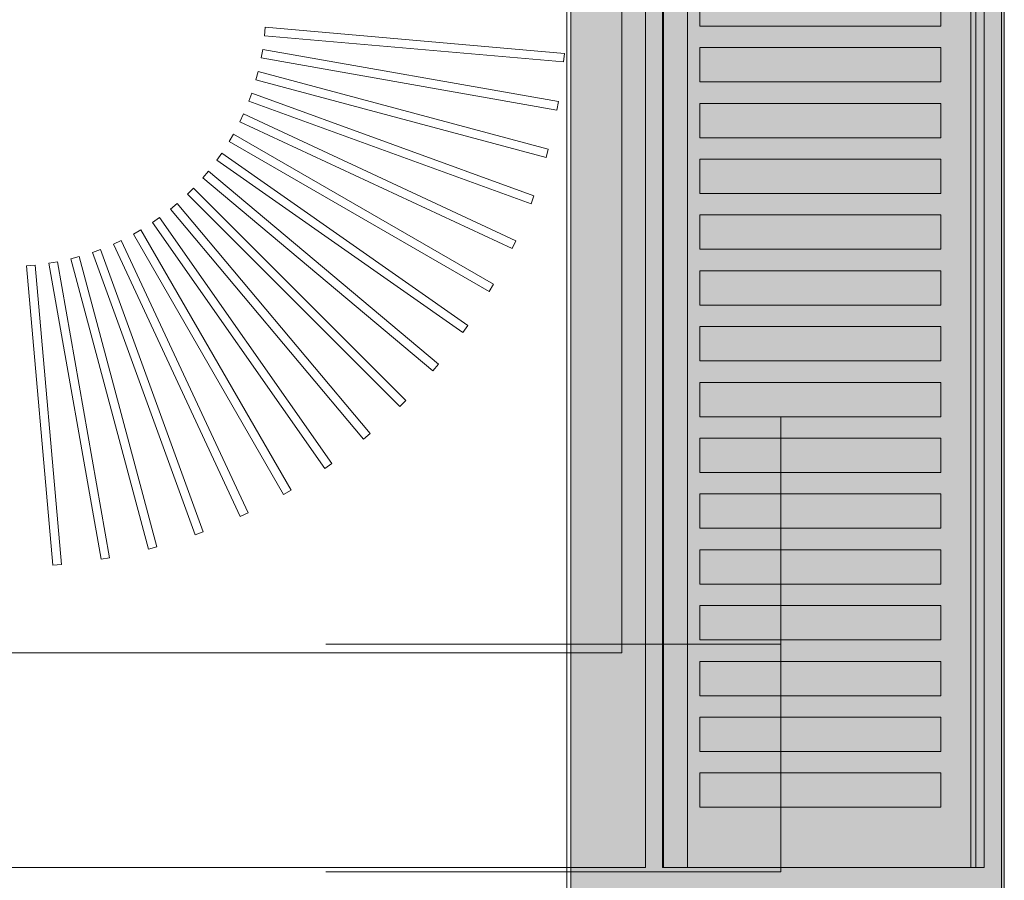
# Model space of a CAD drawing. Header units: millimetres. Extents: x -750 to 72845, y -24282 to 18874.
# Tile 139 of 154: x 70934 to 71164, y 14213 to 14414. Entities that reach past the tile are written whole.
import ezdxf

# ---------------------------------------------------------------- set-up
doc = ezdxf.new("R2010")
doc.units = ezdxf.units.MM
doc.header["$MEASUREMENT"] = 0
doc.layers.add('IRISH HOUSE_HYD AIRPORT_DRAINAGE LAYOUT 1$0$GREY SCALE', color=8, linetype='Continuous')
doc.layers.add('IRISH HOUSE_HYD AIRPORT_DRAINAGE LAYOUT 1$0$GREYSCALE', color=8, linetype='Continuous', lineweight=0)
doc.layers.add('M-MEP-ELPR-EQUIP', color=6, linetype='Continuous', lineweight=20)

# ---------------------------------------------------------------- blocks, each defined once
blk = doc.blocks.new('IRISH HOUSE_HYD AIRPORT_DRAINAGE LAYOUT 1$0$FLOOR PLAN')
at = {"layer": 'IRISH HOUSE_HYD AIRPORT_DRAINAGE LAYOUT 1$0$GREYSCALE', "lineweight": 0, "ltscale": 0.25}
h = blk.add_hatch(color=8, dxfattribs=at)
h.dxf.hatch_style = 1
h.paths.add_polyline_path([(21062.97, 12139.25), (21062.97, 12060.09), (21164.25, 12060.09), (21164.25, 18121.51), (21062.97, 18121.51), (21062.97, 12212.62)])
at = {"layer": 'IRISH HOUSE_HYD AIRPORT_DRAINAGE LAYOUT 1$0$GREYSCALE', "color": 8, "lineweight": 0, "ltscale": 0.25}
for p, q in [((21163.58, 12069.11), (21163.58, 18149.45)), ((21164.25, 12060.09), (21164.25, 18121.51)), ((21061.98, 17995.41), (21061.98, 12069.11)), ((21062.97, 17967.96), (21062.97, 12060.09))]:
    blk.add_line(p, q, dxfattribs=at)
at = {"layer": 'IRISH HOUSE_HYD AIRPORT_DRAINAGE LAYOUT 1$0$GREYSCALE', "color": 8, "lineweight": 0}
for p, q in [((21074.88, 14968.01), (21074.88, 14266.31)), ((21084.4, 14216.19), (21084.4, 14617.16)), ((21159.58, 14617.16), (21159.58, 14216.19)), ((21093.1, 14412.66), (21093.1, 14420.68)), ((21149.4, 14420.68), (21149.4, 14412.66)), ((20991.54, 14412.43), (20991.36, 14410.43)), ((20991.54, 14412.43, 902.48), (20991.36, 14410.43, 902.48)), ((21061.44, 14406.31), (20991.54, 14412.43)), ((21061.44, 14406.31, 902.48), (20991.54, 14412.43, 902.48)), ((21149.4, 14412.66), (21093.1, 14412.66)), ((20991.36, 14410.43), (21061.26, 14404.32)), ((20991.36, 14410.43, 902.48), (21061.26, 14404.32, 902.48)), ((20990.94, 14407.22), (20990.59, 14405.24)), ((20990.94, 14407.22, 902.48), (20990.59, 14405.24, 902.48)), ((21060.04, 14395.03), (20990.94, 14407.22)), ((21060.04, 14395.03, 902.48), (20990.94, 14407.22, 902.48)), ((21061.26, 14404.32), (21061.44, 14406.31)), ((21061.26, 14404.32, 902.48), (21061.44, 14406.31, 902.48)), ((21093.1, 14399.63), (21093.1, 14407.65)), ((21093.1, 14407.65), (21149.4, 14407.65)), ((21149.4, 14407.65), (21149.4, 14399.63)), ((20990.59, 14405.24), (21059.69, 14393.06)), ((20990.59, 14405.24, 902.48), (21059.69, 14393.06, 902.48)), ((20989.89, 14402.07), (20989.37, 14400.14)), ((20989.89, 14402.07, 902.48), (20989.37, 14400.14, 902.48)), ((21057.67, 14383.91), (20989.89, 14402.07)), ((21057.67, 14383.91, 902.48), (20989.89, 14402.07, 902.48)), ((20989.37, 14400.14), (21057.15, 14381.98)), ((20989.37, 14400.14, 902.48), (21057.15, 14381.98, 902.48)), ((21149.4, 14399.63), (21093.1, 14399.63)), ((20988.39, 14397.04), (20987.71, 14395.16)), ((20988.39, 14397.04, 902.48), (20987.71, 14395.16, 902.48)), ((21054.33, 14373.04), (20988.39, 14397.04)), ((21054.33, 14373.04, 902.48), (20988.39, 14397.04, 902.48)), ((20987.71, 14395.16), (21053.65, 14371.16)), ((20987.71, 14395.16, 902.48), (21053.65, 14371.16, 902.48)), ((21059.69, 14393.06), (21060.04, 14395.03)), ((21059.69, 14393.06, 902.48), (21060.04, 14395.03, 902.48)), ((21093.1, 14386.6), (21093.1, 14394.62)), ((21093.1, 14394.62), (21149.4, 14394.62)), ((21149.4, 14394.62), (21149.4, 14386.6)), ((20986.47, 14392.16), (20985.62, 14390.35)), ((20986.47, 14392.16, 902.48), (20985.62, 14390.35, 902.48)), ((20985.62, 14390.35), (21049.21, 14360.69)), ((20985.62, 14390.35, 902.48), (21049.21, 14360.69, 902.48)), ((21050.06, 14362.51), (20986.47, 14392.16)), ((21050.06, 14362.51, 902.48), (20986.47, 14392.16, 902.48)), ((20984.12, 14387.47), (20983.12, 14385.73)), ((20984.12, 14387.47, 902.48), (20983.12, 14385.73, 902.48)), ((20983.12, 14385.73), (21043.89, 14350.65)), ((20983.12, 14385.73, 902.48), (21043.89, 14350.65, 902.48)), ((21044.89, 14352.38), (20984.12, 14387.47)), ((21044.89, 14352.38, 902.48), (20984.12, 14387.47, 902.48)), ((21149.4, 14386.6), (21093.1, 14386.6)), ((21057.15, 14381.98), (21057.67, 14383.91)), ((21057.15, 14381.98, 902.48), (21057.67, 14383.91, 902.48)), ((20981.38, 14383), (20980.23, 14381.35)), ((20981.38, 14383, 902.48), (20980.23, 14381.35, 902.48)), ((20980.23, 14381.35), (21037.71, 14341.11)), ((20980.23, 14381.35, 902.48), (21037.71, 14341.11, 902.48)), ((21038.86, 14342.75), (20981.38, 14383)), ((21038.86, 14342.75, 902.48), (20981.38, 14383, 902.48)), ((21093.1, 14373.57), (21093.1, 14381.59)), ((21093.1, 14381.59), (21149.4, 14381.59)), ((21149.4, 14381.59), (21149.4, 14373.57)), ((20978.25, 14378.78), (20976.96, 14377.24)), ((20978.25, 14378.78, 902.48), (20976.96, 14377.24, 902.48)), ((21032, 14333.68), (20978.25, 14378.78)), ((21032, 14333.68, 902.48), (20978.25, 14378.78, 902.48)), ((20976.96, 14377.24), (21030.72, 14332.14)), ((20976.96, 14377.24, 902.48), (21030.72, 14332.14, 902.48)), ((20974.77, 14374.85), (20973.35, 14373.43)), ((20974.77, 14374.85, 902.48), (20973.35, 14373.43, 902.48)), ((21024.39, 14325.23), (20974.77, 14374.85)), ((21024.39, 14325.23, 902.48), (20974.77, 14374.85, 902.48)), ((20973.35, 14373.43), (21022.97, 14323.82)), ((20973.35, 14373.43, 902.48), (21022.97, 14323.82, 902.48)), ((21053.65, 14371.16), (21054.33, 14373.04)), ((21053.65, 14371.16, 902.48), (21054.33, 14373.04, 902.48)), ((21149.4, 14373.57), (21093.1, 14373.57)), ((20970.96, 14371.24), (20969.43, 14369.95)), ((20970.96, 14371.24, 902.48), (20969.43, 14369.95, 902.48)), ((20969.43, 14369.95), (21014.53, 14316.2)), ((20969.43, 14369.95, 902.48), (21014.53, 14316.2, 902.48)), ((21016.07, 14317.49), (20970.96, 14371.24)), ((21016.07, 14317.49, 902.48), (20970.96, 14371.24, 902.48)), ((20966.85, 14367.98), (20965.21, 14366.83)), ((20966.85, 14367.98, 902.48), (20965.21, 14366.83, 902.48)), ((21007.1, 14310.5), (20966.85, 14367.98)), ((21007.1, 14310.5, 902.48), (20966.85, 14367.98, 902.48)), ((21093.1, 14360.54), (21093.1, 14368.56)), ((21093.1, 14368.56), (21149.4, 14368.56)), ((21149.4, 14368.56), (21149.4, 14360.54)), ((20962.47, 14365.09), (20960.74, 14364.08)), ((20962.47, 14365.09, 902.48), (20960.74, 14364.08, 902.48)), ((20997.56, 14304.32), (20962.47, 14365.09)), ((20997.56, 14304.32, 902.48), (20962.47, 14365.09, 902.48)), ((20965.21, 14366.83), (21005.46, 14309.35)), ((20965.21, 14366.83, 902.48), (21005.46, 14309.35, 902.48)), ((20957.86, 14362.59), (20956.04, 14361.74)), ((20957.86, 14362.59, 902.48), (20956.04, 14361.74, 902.48)), ((20987.51, 14298.99), (20957.86, 14362.59)), ((20987.51, 14298.99, 902.48), (20957.86, 14362.59, 902.48)), ((20960.74, 14364.08), (20995.82, 14303.31)), ((20960.74, 14364.08, 902.48), (20995.82, 14303.31, 902.48)), ((21049.21, 14360.69), (21050.06, 14362.51)), ((21049.21, 14360.69, 902.48), (21050.06, 14362.51, 902.48)), ((20953.05, 14360.5), (20951.16, 14359.81)), ((20953.05, 14360.5, 902.48), (20951.16, 14359.81, 902.48)), ((20977.04, 14294.56), (20953.05, 14360.5)), ((20977.04, 14294.56, 902.48), (20953.05, 14360.5, 902.48)), ((20956.04, 14361.74), (20985.7, 14298.14)), ((20956.04, 14361.74, 902.48), (20985.7, 14298.14, 902.48)), ((21149.4, 14360.54), (21093.1, 14360.54)), ((20948.07, 14358.84), (20946.13, 14358.32)), ((20948.07, 14358.84, 902.48), (20946.13, 14358.32, 902.48)), ((20946.13, 14358.32), (20964.29, 14290.54)), ((20946.13, 14358.32, 902.48), (20964.29, 14290.54, 902.48)), ((20966.23, 14291.06), (20948.07, 14358.84)), ((20966.23, 14291.06, 902.48), (20948.07, 14358.84, 902.48)), ((20951.16, 14359.81), (20975.16, 14293.87)), ((20951.16, 14359.81, 902.48), (20975.16, 14293.87, 902.48)), ((20937.77, 14356.84), (20935.78, 14356.67)), ((20937.77, 14356.84, 902.48), (20935.78, 14356.67, 902.48)), ((20935.78, 14356.67), (20941.89, 14286.77)), ((20935.78, 14356.67, 902.48), (20941.89, 14286.77, 902.48)), ((20943.89, 14286.94), (20937.77, 14356.84)), ((20943.89, 14286.94, 902.48), (20937.77, 14356.84, 902.48)), ((20942.96, 14357.61), (20940.99, 14357.27)), ((20942.96, 14357.61, 902.48), (20940.99, 14357.27, 902.48)), ((20940.99, 14357.27), (20953.17, 14288.16)), ((20940.99, 14357.27, 902.48), (20953.17, 14288.16, 902.48)), ((20955.15, 14288.51), (20942.96, 14357.61)), ((20955.15, 14288.51, 902.48), (20942.96, 14357.61, 902.48)), ((21093.1, 14347.5), (21093.1, 14355.52)), ((21093.1, 14355.52), (21149.4, 14355.52)), ((21149.4, 14355.52), (21149.4, 14347.5)), ((21043.89, 14350.65), (21044.89, 14352.38)), ((21043.89, 14350.65, 902.48), (21044.89, 14352.38, 902.48)), ((21149.4, 14347.5), (21093.1, 14347.5)), ((21037.71, 14341.11), (21038.86, 14342.75)), ((21037.71, 14341.11, 902.48), (21038.86, 14342.75, 902.48)), ((21093.1, 14334.47), (21093.1, 14342.49)), ((21093.1, 14342.49), (21149.4, 14342.49)), ((21149.4, 14342.49), (21149.4, 14334.47)), ((21030.72, 14332.14), (21032, 14333.68)), ((21030.72, 14332.14, 902.48), (21032, 14333.68, 902.48)), ((21149.4, 14334.47), (21093.1, 14334.47)), ((21093.1, 14321.44), (21093.1, 14329.46)), ((21093.1, 14329.46), (21149.4, 14329.46)), ((21149.4, 14329.46), (21149.4, 14321.44)), ((21022.97, 14323.82), (21024.39, 14325.23)), ((21022.97, 14323.82, 902.48), (21024.39, 14325.23, 902.48)), ((21149.4, 14321.44), (21093.1, 14321.44)), ((21112, 14215.15), (21112, 14321.47)), ((21014.53, 14316.2), (21016.07, 14317.49)), ((21014.53, 14316.2, 902.48), (21016.07, 14317.49, 902.48)), ((21093.1, 14308.41), (21093.1, 14316.43)), ((21093.1, 14316.43), (21149.4, 14316.43)), ((21149.4, 14316.43), (21149.4, 14308.41)), ((21005.46, 14309.35), (21007.1, 14310.5)), ((21005.46, 14309.35, 902.48), (21007.1, 14310.5, 902.48)), ((21149.4, 14308.41), (21093.1, 14308.41)), ((20995.82, 14303.31), (20997.56, 14304.32)), ((20995.82, 14303.31, 902.48), (20997.56, 14304.32, 902.48)), ((21093.1, 14295.38), (21093.1, 14303.4)), ((21093.1, 14303.4), (21149.4, 14303.4)), ((21149.4, 14303.4), (21149.4, 14295.38)), ((20985.7, 14298.14), (20987.51, 14298.99)), ((20985.7, 14298.14, 902.48), (20987.51, 14298.99, 902.48)), ((20975.16, 14293.87), (20977.04, 14294.56)), ((20975.16, 14293.87, 902.48), (20977.04, 14294.56, 902.48)), ((21149.4, 14295.38), (21093.1, 14295.38)), ((20964.29, 14290.54), (20966.23, 14291.06)), ((20964.29, 14290.54, 902.48), (20966.23, 14291.06, 902.48)), ((21093.1, 14282.35), (21093.1, 14290.37)), ((21093.1, 14290.37), (21149.4, 14290.37)), ((21149.4, 14290.37), (21149.4, 14282.35)), ((20941.89, 14286.77), (20943.89, 14286.94)), ((20941.89, 14286.77, 902.48), (20943.89, 14286.94, 902.48)), ((20953.17, 14288.16), (20955.15, 14288.51)), ((20953.17, 14288.16, 902.48), (20955.15, 14288.51, 902.48)), ((21149.4, 14282.35), (21093.1, 14282.35)), ((21093.1, 14269.32), (21093.1, 14277.34)), ((21093.1, 14277.34), (21149.4, 14277.34)), ((21149.4, 14277.34), (21149.4, 14269.32)), ((21149.4, 14269.32), (21093.1, 14269.32)), ((21074.88, 14266.31), (20504.5, 14266.31)), ((21093.1, 14256.28), (21093.1, 14264.3)), ((21093.1, 14264.3), (21149.4, 14264.3)), ((21149.4, 14264.3), (21149.4, 14256.28)), ((21149.4, 14256.28), (21093.1, 14256.28)), ((21093.1, 14243.25), (21093.1, 14251.27)), ((21093.1, 14251.27), (21149.4, 14251.27)), ((21149.4, 14251.27), (21149.4, 14243.25)), ((21149.4, 14243.25), (21093.1, 14243.25)), ((21093.1, 14230.22), (21093.1, 14238.24)), ((21093.1, 14238.24), (21149.4, 14238.24)), ((21149.4, 14238.24), (21149.4, 14230.22)), ((21149.4, 14230.22), (21093.1, 14230.22)), ((21159.58, 14216.19), (21084.4, 14216.19)), ((21005.68, 14215.15), (21112, 14215.15))]:
    blk.add_line(p, q, dxfattribs=at)
at = {"layer": 'IRISH HOUSE_HYD AIRPORT_DRAINAGE LAYOUT 1$0$GREYSCALE', "color": 8, "lineweight": 0, "extrusion": (1.83697e-16, 1, 0)}
for p, q in [((21005.68, 14268.31, 53.16), (21112, 14268.31, 53.16)), ((21005.68, 14268.31, -53.16), (21005.68, 14268.31, 53.16)), ((21112, 14268.31, -53.16), (21005.68, 14268.31, -53.16)), ((21112, 14268.31, -53.16), (21005.68, 14268.31, 53.16)), ((21112, 14268.31, -45.52), (21013.32, 14268.31, 53.16)), ((21112, 14268.31, -31.34), (21027.5, 14268.31, 53.16)), ((21112, 14268.31, -17.16), (21041.68, 14268.31, 53.16)), ((21112, 14268.31, -2.99), (21055.85, 14268.31, 53.16)), ((21112, 14268.31, 11.19), (21070.03, 14268.31, 53.16)), ((21112, 14268.31, 25.37), (21084.21, 14268.31, 53.16)), ((21112, 14268.31, 39.54), (21098.38, 14268.31, 53.16)), ((21112, 14268.31, 53.16), (21112, 14268.31, -53.16))]:
    blk.add_line(p, q, dxfattribs=at)
at = {"layer": 'IRISH HOUSE_HYD AIRPORT_DRAINAGE LAYOUT 1$0$GREYSCALE', "color": 8, "lineweight": 0, "extrusion": (-1.83697e-16, -1, 0)}
for p, q in [((21090.02, 14216.19, 917.22), (21156.39, 14216.19, 917.22)), ((21159.58, 14216.19, 919.24), (21159.58, 14216.19, 958.32))]:
    blk.add_line(p, q, dxfattribs=at)
at = {"layer": 'IRISH HOUSE_HYD AIRPORT_DRAINAGE LAYOUT 1$0$GREYSCALE', "color": 8, "lineweight": 0, "extrusion": (-1, 1.83697e-16, 0)}
blk.add_line((21058.84, 14215.15, -53.16), (21058.84, 14215.15, 53.16), dxfattribs=at)
at = {"layer": 'IRISH HOUSE_HYD AIRPORT_DRAINAGE LAYOUT 1$0$GREYSCALE', "color": 8, "lineweight": 0, "extrusion": (-1.83697e-16, -1, 3.36246e-32)}
blk.add_arc((21085.88, 919.52, -14216.19), 1.48, 147.1493, 235.7803, dxfattribs=at)
at = {"layer": 'IRISH HOUSE_HYD AIRPORT_DRAINAGE LAYOUT 1$0$GREYSCALE', "color": 8, "lineweight": 0, "extrusion": (-1.83697e-16, -1, -1.39198e-32)}
blk.add_arc((21156.7, 875.42, -14216.19), 84.91, 89.3939, 148.0738, dxfattribs=at)
at = {"layer": 'IRISH HOUSE_HYD AIRPORT_DRAINAGE LAYOUT 1$0$GREYSCALE', "color": 8, "lineweight": 0, "extrusion": (-1.83697e-16, -1, 2.18971e-32)}
blk.add_arc((21090.02, 929.18, -14216.19), 11.97, 245.4671, 270, dxfattribs=at)
at = {"layer": 'IRISH HOUSE_HYD AIRPORT_DRAINAGE LAYOUT 1$0$GREYSCALE', "color": 8, "lineweight": 0, "extrusion": (-1.83697e-16, -1, -4.23243e-32)}
blk.add_arc((21156.85, 921.22, -14216.19), 4.03, 263.4677, 301.7626, dxfattribs=at)
at = {"layer": 'IRISH HOUSE_HYD AIRPORT_DRAINAGE LAYOUT 1$0$GREYSCALE', "color": 8, "lineweight": 0, "extrusion": (-1.83697e-16, -1, 4.87596e-32)}
blk.add_arc((21157.58, 958.32, -14216.19), 2, 359.9661, 89.4429, dxfattribs=at)
at = {"layer": 'IRISH HOUSE_HYD AIRPORT_DRAINAGE LAYOUT 1$0$GREYSCALE', "color": 8, "lineweight": 0, "extrusion": (-1.83697e-16, -1, -3.65705e-32)}
blk.add_arc((21157.58, 919.24, -14216.19), 2, 313.9661, 359.965, dxfattribs=at)
at = {"layer": 'IRISH HOUSE_HYD AIRPORT_DRAINAGE LAYOUT 1$0$GREYSCALE', "color": 8, "lineweight": 0, "ltscale": 0.25}
for points, invisible_edges in [([(21080.39, 15018.13, 902.18), (21074.88, 14968.01, 902.18), (21074.88, 14266.31, 902.18), (21080.39, 14216.19, 902.18)], 5), ([(20504.5, 14216.19, 902.18), (20504.5, 14266.31, 902.18), (21074.88, 14266.31, 902.18), (21080.39, 14216.19, 902.18)], 4)]:
    blk.add_3dface(points, dxfattribs=dict(at, invisible_edges=invisible_edges))
at = {"layer": 'IRISH HOUSE_HYD AIRPORT_DRAINAGE LAYOUT 1$0$GREYSCALE', "color": 8, "lineweight": 0}
for points in [[(21074.88, 14968.01, 902.18), (21074.88, 14266.31, 902.18), (20504.5, 14266.31, 902.18), (20504.5, 14968.01, 902.18)], [(21090.18, 14617.16, 917.22), (21156.39, 14617.16, 917.22), (21156.39, 14216.19, 917.22), (21090.18, 14216.19, 917.22)], [(21159.58, 14617.16, 919.24), (21159.58, 14617.16, 958.32), (21159.58, 14216.19, 958.32), (21159.58, 14216.19, 919.24)]]:
    blk.add_3dface(points, dxfattribs=at)
for points, invisible_edges in [([(21084.64, 14617.16, 920.32), (21084.43, 14617.16, 919.79), (21084.43, 14216.19, 919.79), (21084.64, 14216.19, 920.32)], 2), ([(21084.43, 14617.16, 919.79), (21084.43, 14617.16, 919.23), (21084.43, 14216.19, 919.23), (21084.43, 14216.19, 919.79)], 10), ([(21084.43, 14617.16, 919.23), (21084.65, 14617.16, 918.7), (21084.65, 14216.19, 918.7), (21084.43, 14216.19, 919.23)], 10), ([(21084.64, 14617.16, 920.32), (21088.62, 14617.16, 926.29), (21088.62, 14216.19, 926.29), (21084.64, 14216.19, 920.32)], 2), ([(21084.65, 14617.16, 918.7), (21085.05, 14617.16, 918.3), (21085.05, 14216.19, 918.3), (21084.65, 14216.19, 918.7)], 10), ([(21085.05, 14617.16, 918.3), (21086.28, 14617.16, 917.82), (21086.28, 14216.19, 917.82), (21085.05, 14216.19, 918.3)], 10), ([(21086.28, 14617.16, 917.82), (21087.55, 14617.16, 917.47), (21087.55, 14216.19, 917.47), (21086.28, 14216.19, 917.82)], 10), ([(21087.55, 14617.16, 917.47), (21088.86, 14617.16, 917.27), (21088.86, 14216.19, 917.27), (21087.55, 14216.19, 917.47)], 10), ([(21088.86, 14617.16, 917.27), (21090.18, 14617.16, 917.22), (21090.18, 14216.19, 917.22), (21088.86, 14216.19, 917.27)], 8), ([(21156.39, 14617.16, 917.22), (21157.07, 14617.16, 917.2), (21157.07, 14216.19, 917.2), (21156.39, 14216.19, 917.22)], 2), ([(21157.07, 14617.16, 917.2), (21157.73, 14617.16, 917.29), (21157.73, 14216.19, 917.29), (21157.07, 14216.19, 917.2)], 10), ([(21158.36, 14617.16, 960.16), (21157.6, 14617.16, 960.32), (21157.6, 14216.19, 960.32), (21158.36, 14216.19, 960.16)], 8), ([(21157.73, 14617.16, 917.29), (21158.37, 14617.16, 917.49), (21158.37, 14216.19, 917.49), (21157.73, 14216.19, 917.29)], 10), ([(21159, 14617.16, 959.73), (21158.36, 14617.16, 960.16), (21158.36, 14216.19, 960.16), (21159, 14216.19, 959.73)], 10), ([(21158.37, 14617.16, 917.49), (21158.97, 14617.16, 917.79), (21158.97, 14216.19, 917.79), (21158.37, 14216.19, 917.49)], 10), ([(21158.97, 14617.16, 917.79), (21159.23, 14617.16, 918.1), (21159.23, 14216.19, 918.1), (21158.97, 14216.19, 917.79)], 10), ([(21159.43, 14617.16, 959.08), (21159, 14617.16, 959.73), (21159, 14216.19, 959.73), (21159.43, 14216.19, 959.08)], 10), ([(21159.23, 14617.16, 918.1), (21159.42, 14617.16, 918.45), (21159.42, 14216.19, 918.45), (21159.23, 14216.19, 918.1)], 10), ([(21159.42, 14617.16, 918.45), (21159.54, 14617.16, 918.84), (21159.54, 14216.19, 918.84), (21159.42, 14216.19, 918.45)], 10), ([(21159.58, 14617.16, 958.32), (21159.43, 14617.16, 959.08), (21159.43, 14216.19, 959.08), (21159.58, 14216.19, 958.32)], 2), ([(21159.54, 14617.16, 918.84), (21159.58, 14617.16, 919.24), (21159.58, 14216.19, 919.24), (21159.54, 14216.19, 918.84)], 8), ([(21088.62, 14420.68, 926.29), (21088.62, 14412.66, 926.29), (21093.1, 14412.66, 931.88), (21093.1, 14420.68, 931.88)], 11), ([(21149.4, 14420.68, 960.08), (21149.4, 14412.66, 960.08), (21157.6, 14412.66, 960.32), (21157.6, 14420.68, 960.32)], 10), ([(21093.1, 14412.66, 931.88), (21098.05, 14412.66, 937.08), (21098.05, 14407.65, 937.08), (21093.1, 14407.65, 931.88)], 10), ([(21098.05, 14412.66, 937.08), (21103.43, 14412.66, 941.82), (21103.43, 14407.65, 941.82), (21098.05, 14407.65, 937.08)], 10), ([(21103.43, 14412.66, 941.82), (21109.2, 14412.66, 946.09), (21109.2, 14407.65, 946.09), (21103.43, 14407.65, 941.82)], 10), ([(21109.2, 14412.66, 946.09), (21115.31, 14412.66, 949.84), (21115.31, 14407.65, 949.84), (21109.2, 14407.65, 946.09)], 10), ([(21115.31, 14412.66, 949.84), (21121.72, 14412.66, 953.05), (21121.72, 14407.65, 953.05), (21115.31, 14407.65, 949.84)], 10), ([(21121.72, 14412.66, 953.05), (21128.39, 14412.66, 955.7), (21128.39, 14407.65, 955.7), (21121.72, 14407.65, 953.05)], 10), ([(21128.39, 14412.66, 955.7), (21135.25, 14412.66, 957.76), (21135.25, 14407.65, 957.76), (21128.39, 14407.65, 955.7)], 10), ([(21135.25, 14412.66, 957.76), (21142.28, 14412.66, 959.23), (21142.28, 14407.65, 959.23), (21135.25, 14407.65, 957.76)], 10), ([(21142.28, 14412.66, 959.23), (21149.4, 14412.66, 960.08), (21149.4, 14407.65, 960.08), (21142.28, 14407.65, 959.23)], 10), ([(21157.6, 14412.66, 960.32), (21157.6, 14407.65, 960.32), (21149.4, 14407.65, 960.08), (21149.4, 14412.66, 960.08)], 14), ([(21088.62, 14407.65, 926.29), (21088.62, 14399.63, 926.29), (21093.1, 14399.63, 931.88), (21093.1, 14407.65, 931.88)], 11), ([(21149.4, 14407.65, 960.08), (21149.4, 14399.63, 960.08), (21157.6, 14399.63, 960.32), (21157.6, 14407.65, 960.32)], 10), ([(21093.1, 14399.63, 931.88), (21098.05, 14399.63, 937.08), (21098.05, 14394.62, 937.08), (21093.1, 14394.62, 931.88)], 10), ([(21098.05, 14399.63, 937.08), (21103.43, 14399.63, 941.82), (21103.43, 14394.62, 941.82), (21098.05, 14394.62, 937.08)], 10), ([(21103.43, 14399.63, 941.82), (21109.2, 14399.63, 946.09), (21109.2, 14394.62, 946.09), (21103.43, 14394.62, 941.82)], 10), ([(21109.2, 14399.63, 946.09), (21115.31, 14399.63, 949.84), (21115.31, 14394.62, 949.84), (21109.2, 14394.62, 946.09)], 10), ([(21115.31, 14399.63, 949.84), (21121.72, 14399.63, 953.05), (21121.72, 14394.62, 953.05), (21115.31, 14394.62, 949.84)], 10), ([(21121.72, 14399.63, 953.05), (21128.39, 14399.63, 955.7), (21128.39, 14394.62, 955.7), (21121.72, 14394.62, 953.05)], 10), ([(21128.39, 14399.63, 955.7), (21135.25, 14399.63, 957.76), (21135.25, 14394.62, 957.76), (21128.39, 14394.62, 955.7)], 10), ([(21135.25, 14399.63, 957.76), (21142.28, 14399.63, 959.23), (21142.28, 14394.62, 959.23), (21135.25, 14394.62, 957.76)], 10), ([(21142.28, 14399.63, 959.23), (21149.4, 14399.63, 960.08), (21149.4, 14394.62, 960.08), (21142.28, 14394.62, 959.23)], 10), ([(21157.6, 14399.63, 960.32), (21157.6, 14394.62, 960.32), (21149.4, 14394.62, 960.08), (21149.4, 14399.63, 960.08)], 14), ([(21088.62, 14386.6, 926.29), (21088.62, 14394.62, 926.29), (21093.1, 14394.62, 931.88), (21093.1, 14386.6, 931.88)], 11), ([(21149.4, 14386.6, 960.08), (21149.4, 14394.62, 960.08), (21157.6, 14394.62, 960.32), (21157.6, 14386.6, 960.32)], 10), ([(21093.1, 14386.6, 931.88), (21098.05, 14386.6, 937.08), (21098.05, 14381.59, 937.08), (21093.1, 14381.59, 931.88)], 10), ([(21098.05, 14386.6, 937.08), (21103.43, 14386.6, 941.82), (21103.43, 14381.59, 941.82), (21098.05, 14381.59, 937.08)], 10), ([(21103.43, 14386.6, 941.82), (21109.2, 14386.6, 946.09), (21109.2, 14381.59, 946.09), (21103.43, 14381.59, 941.82)], 10), ([(21109.2, 14386.6, 946.09), (21115.31, 14386.6, 949.84), (21115.31, 14381.59, 949.84), (21109.2, 14381.59, 946.09)], 10), ([(21115.31, 14386.6, 949.84), (21121.72, 14386.6, 953.05), (21121.72, 14381.59, 953.05), (21115.31, 14381.59, 949.84)], 10), ([(21121.72, 14386.6, 953.05), (21128.39, 14386.6, 955.7), (21128.39, 14381.59, 955.7), (21121.72, 14381.59, 953.05)], 10), ([(21128.39, 14386.6, 955.7), (21135.25, 14386.6, 957.76), (21135.25, 14381.59, 957.76), (21128.39, 14381.59, 955.7)], 10), ([(21135.25, 14386.6, 957.76), (21142.28, 14386.6, 959.23), (21142.28, 14381.59, 959.23), (21135.25, 14381.59, 957.76)], 10), ([(21142.28, 14386.6, 959.23), (21149.4, 14386.6, 960.08), (21149.4, 14381.59, 960.08), (21142.28, 14381.59, 959.23)], 10), ([(21157.6, 14386.6, 960.32), (21157.6, 14381.59, 960.32), (21149.4, 14381.59, 960.08), (21149.4, 14386.6, 960.08)], 14), ([(21088.62, 14381.59, 926.29), (21088.62, 14373.57, 926.29), (21093.1, 14373.57, 931.88), (21093.1, 14381.59, 931.88)], 11), ([(21149.4, 14381.59, 960.08), (21149.4, 14373.57, 960.08), (21157.6, 14373.57, 960.32), (21157.6, 14381.59, 960.32)], 10), ([(21093.1, 14373.57, 931.88), (21098.05, 14373.57, 937.08), (21098.05, 14368.56, 937.08), (21093.1, 14368.56, 931.88)], 10), ([(21098.05, 14373.57, 937.08), (21103.43, 14373.57, 941.82), (21103.43, 14368.56, 941.82), (21098.05, 14368.56, 937.08)], 10), ([(21103.43, 14373.57, 941.82), (21109.2, 14373.57, 946.09), (21109.2, 14368.56, 946.09), (21103.43, 14368.56, 941.82)], 10), ([(21109.2, 14373.57, 946.09), (21115.31, 14373.57, 949.84), (21115.31, 14368.56, 949.84), (21109.2, 14368.56, 946.09)], 10), ([(21115.31, 14373.57, 949.84), (21121.72, 14373.57, 953.05), (21121.72, 14368.56, 953.05), (21115.31, 14368.56, 949.84)], 10), ([(21121.72, 14373.57, 953.05), (21128.39, 14373.57, 955.7), (21128.39, 14368.56, 955.7), (21121.72, 14368.56, 953.05)], 10), ([(21128.39, 14373.57, 955.7), (21135.25, 14373.57, 957.76), (21135.25, 14368.56, 957.76), (21128.39, 14368.56, 955.7)], 10), ([(21135.25, 14373.57, 957.76), (21142.28, 14373.57, 959.23), (21142.28, 14368.56, 959.23), (21135.25, 14368.56, 957.76)], 10), ([(21142.28, 14373.57, 959.23), (21149.4, 14373.57, 960.08), (21149.4, 14368.56, 960.08), (21142.28, 14368.56, 959.23)], 10), ([(21157.6, 14373.57, 960.32), (21157.6, 14368.56, 960.32), (21149.4, 14368.56, 960.08), (21149.4, 14373.57, 960.08)], 14), ([(21088.62, 14368.56, 926.29), (21088.62, 14360.54, 926.29), (21093.1, 14360.54, 931.88), (21093.1, 14368.56, 931.88)], 11), ([(21149.4, 14368.56, 960.08), (21149.4, 14360.54, 960.08), (21157.6, 14360.54, 960.32), (21157.6, 14368.56, 960.32)], 10), ([(21093.1, 14360.54, 931.88), (21098.05, 14360.54, 937.08), (21098.05, 14355.52, 937.08), (21093.1, 14355.52, 931.88)], 10), ([(21098.05, 14360.54, 937.08), (21103.43, 14360.54, 941.82), (21103.43, 14355.52, 941.82), (21098.05, 14355.52, 937.08)], 10), ([(21103.43, 14360.54, 941.82), (21109.2, 14360.54, 946.09), (21109.2, 14355.52, 946.09), (21103.43, 14355.52, 941.82)], 10), ([(21109.2, 14360.54, 946.09), (21115.31, 14360.54, 949.84), (21115.31, 14355.52, 949.84), (21109.2, 14355.52, 946.09)], 10), ([(21115.31, 14360.54, 949.84), (21121.72, 14360.54, 953.05), (21121.72, 14355.52, 953.05), (21115.31, 14355.52, 949.84)], 10), ([(21121.72, 14360.54, 953.05), (21128.39, 14360.54, 955.7), (21128.39, 14355.52, 955.7), (21121.72, 14355.52, 953.05)], 10), ([(21128.39, 14360.54, 955.7), (21135.25, 14360.54, 957.76), (21135.25, 14355.52, 957.76), (21128.39, 14355.52, 955.7)], 10), ([(21135.25, 14360.54, 957.76), (21142.28, 14360.54, 959.23), (21142.28, 14355.52, 959.23), (21135.25, 14355.52, 957.76)], 10), ([(21142.28, 14360.54, 959.23), (21149.4, 14360.54, 960.08), (21149.4, 14355.52, 960.08), (21142.28, 14355.52, 959.23)], 10), ([(21157.6, 14360.54, 960.32), (21157.6, 14355.52, 960.32), (21149.4, 14355.52, 960.08), (21149.4, 14360.54, 960.08)], 14), ([(21088.62, 14355.52, 926.29), (21088.62, 14347.5, 926.29), (21093.1, 14347.5, 931.88), (21093.1, 14355.52, 931.88)], 11), ([(21149.4, 14355.52, 960.08), (21149.4, 14347.5, 960.08), (21157.6, 14347.5, 960.32), (21157.6, 14355.52, 960.32)], 10), ([(21093.1, 14347.5, 931.88), (21098.05, 14347.5, 937.08), (21098.05, 14342.49, 937.08), (21093.1, 14342.49, 931.88)], 10), ([(21098.05, 14347.5, 937.08), (21103.43, 14347.5, 941.82), (21103.43, 14342.49, 941.82), (21098.05, 14342.49, 937.08)], 10), ([(21103.43, 14347.5, 941.82), (21109.2, 14347.5, 946.09), (21109.2, 14342.49, 946.09), (21103.43, 14342.49, 941.82)], 10), ([(21109.2, 14347.5, 946.09), (21115.31, 14347.5, 949.84), (21115.31, 14342.49, 949.84), (21109.2, 14342.49, 946.09)], 10), ([(21115.31, 14347.5, 949.84), (21121.72, 14347.5, 953.05), (21121.72, 14342.49, 953.05), (21115.31, 14342.49, 949.84)], 10), ([(21121.72, 14347.5, 953.05), (21128.39, 14347.5, 955.7), (21128.39, 14342.49, 955.7), (21121.72, 14342.49, 953.05)], 10), ([(21128.39, 14347.5, 955.7), (21135.25, 14347.5, 957.76), (21135.25, 14342.49, 957.76), (21128.39, 14342.49, 955.7)], 10), ([(21135.25, 14347.5, 957.76), (21142.28, 14347.5, 959.23), (21142.28, 14342.49, 959.23), (21135.25, 14342.49, 957.76)], 10), ([(21142.28, 14347.5, 959.23), (21149.4, 14347.5, 960.08), (21149.4, 14342.49, 960.08), (21142.28, 14342.49, 959.23)], 10), ([(21157.6, 14347.5, 960.32), (21157.6, 14342.49, 960.32), (21149.4, 14342.49, 960.08), (21149.4, 14347.5, 960.08)], 14), ([(21088.62, 14342.49, 926.29), (21088.62, 14334.47, 926.29), (21093.1, 14334.47, 931.88), (21093.1, 14342.49, 931.88)], 11), ([(21149.4, 14342.49, 960.08), (21149.4, 14334.47, 960.08), (21157.6, 14334.47, 960.32), (21157.6, 14342.49, 960.32)], 10), ([(21093.1, 14334.47, 931.88), (21098.05, 14334.47, 937.08), (21098.05, 14329.46, 937.08), (21093.1, 14329.46, 931.88)], 10), ([(21098.05, 14334.47, 937.08), (21103.43, 14334.47, 941.82), (21103.43, 14329.46, 941.82), (21098.05, 14329.46, 937.08)], 10), ([(21103.43, 14334.47, 941.82), (21109.2, 14334.47, 946.09), (21109.2, 14329.46, 946.09), (21103.43, 14329.46, 941.82)], 10), ([(21109.2, 14334.47, 946.09), (21115.31, 14334.47, 949.84), (21115.31, 14329.46, 949.84), (21109.2, 14329.46, 946.09)], 10), ([(21115.31, 14334.47, 949.84), (21121.72, 14334.47, 953.05), (21121.72, 14329.46, 953.05), (21115.31, 14329.46, 949.84)], 10), ([(21121.72, 14334.47, 953.05), (21128.39, 14334.47, 955.7), (21128.39, 14329.46, 955.7), (21121.72, 14329.46, 953.05)], 10), ([(21128.39, 14334.47, 955.7), (21135.25, 14334.47, 957.76), (21135.25, 14329.46, 957.76), (21128.39, 14329.46, 955.7)], 10), ([(21135.25, 14334.47, 957.76), (21142.28, 14334.47, 959.23), (21142.28, 14329.46, 959.23), (21135.25, 14329.46, 957.76)], 10), ([(21142.28, 14334.47, 959.23), (21149.4, 14334.47, 960.08), (21149.4, 14329.46, 960.08), (21142.28, 14329.46, 959.23)], 10), ([(21157.6, 14334.47, 960.32), (21157.6, 14329.46, 960.32), (21149.4, 14329.46, 960.08), (21149.4, 14334.47, 960.08)], 14), ([(21088.62, 14329.46, 926.29), (21088.62, 14321.44, 926.29), (21093.1, 14321.44, 931.88), (21093.1, 14329.46, 931.88)], 11), ([(21149.4, 14329.46, 960.08), (21149.4, 14321.44, 960.08), (21157.6, 14321.44, 960.32), (21157.6, 14329.46, 960.32)], 10), ([(21093.1, 14321.44, 931.88), (21098.05, 14321.44, 937.08), (21098.05, 14316.43, 937.08), (21093.1, 14316.43, 931.88)], 10), ([(21098.05, 14321.44, 937.08), (21103.43, 14321.44, 941.82), (21103.43, 14316.43, 941.82), (21098.05, 14316.43, 937.08)], 10), ([(21103.43, 14321.44, 941.82), (21109.2, 14321.44, 946.09), (21109.2, 14316.43, 946.09), (21103.43, 14316.43, 941.82)], 10), ([(21109.2, 14321.44, 946.09), (21115.31, 14321.44, 949.84), (21115.31, 14316.43, 949.84), (21109.2, 14316.43, 946.09)], 10), ([(21115.31, 14321.44, 949.84), (21121.72, 14321.44, 953.05), (21121.72, 14316.43, 953.05), (21115.31, 14316.43, 949.84)], 10), ([(21121.72, 14321.44, 953.05), (21128.39, 14321.44, 955.7), (21128.39, 14316.43, 955.7), (21121.72, 14316.43, 953.05)], 10), ([(21128.39, 14321.44, 955.7), (21135.25, 14321.44, 957.76), (21135.25, 14316.43, 957.76), (21128.39, 14316.43, 955.7)], 10), ([(21135.25, 14321.44, 957.76), (21142.28, 14321.44, 959.23), (21142.28, 14316.43, 959.23), (21135.25, 14316.43, 957.76)], 10), ([(21142.28, 14321.44, 959.23), (21149.4, 14321.44, 960.08), (21149.4, 14316.43, 960.08), (21142.28, 14316.43, 959.23)], 10), ([(21157.6, 14321.44, 960.32), (21157.6, 14316.43, 960.32), (21149.4, 14316.43, 960.08), (21149.4, 14321.44, 960.08)], 14), ([(21088.62, 14316.43, 926.29), (21088.62, 14308.41, 926.29), (21093.1, 14308.41, 931.88), (21093.1, 14316.43, 931.88)], 11), ([(21149.4, 14316.43, 960.08), (21149.4, 14308.41, 960.08), (21157.6, 14308.41, 960.32), (21157.6, 14316.43, 960.32)], 10), ([(21093.1, 14308.41, 931.88), (21098.05, 14308.41, 937.08), (21098.05, 14303.4, 937.08), (21093.1, 14303.4, 931.88)], 10), ([(21098.05, 14308.41, 937.08), (21103.43, 14308.41, 941.82), (21103.43, 14303.4, 941.82), (21098.05, 14303.4, 937.08)], 10), ([(21103.43, 14308.41, 941.82), (21109.2, 14308.41, 946.09), (21109.2, 14303.4, 946.09), (21103.43, 14303.4, 941.82)], 10), ([(21109.2, 14308.41, 946.09), (21115.31, 14308.41, 949.84), (21115.31, 14303.4, 949.84), (21109.2, 14303.4, 946.09)], 10), ([(21115.31, 14308.41, 949.84), (21121.72, 14308.41, 953.05), (21121.72, 14303.4, 953.05), (21115.31, 14303.4, 949.84)], 10), ([(21121.72, 14308.41, 953.05), (21128.39, 14308.41, 955.7), (21128.39, 14303.4, 955.7), (21121.72, 14303.4, 953.05)], 10), ([(21128.39, 14308.41, 955.7), (21135.25, 14308.41, 957.76), (21135.25, 14303.4, 957.76), (21128.39, 14303.4, 955.7)], 10), ([(21135.25, 14308.41, 957.76), (21142.28, 14308.41, 959.23), (21142.28, 14303.4, 959.23), (21135.25, 14303.4, 957.76)], 10), ([(21142.28, 14308.41, 959.23), (21149.4, 14308.41, 960.08), (21149.4, 14303.4, 960.08), (21142.28, 14303.4, 959.23)], 10), ([(21157.6, 14308.41, 960.32), (21157.6, 14303.4, 960.32), (21149.4, 14303.4, 960.08), (21149.4, 14308.41, 960.08)], 14), ([(21088.62, 14303.4, 926.29), (21088.62, 14295.38, 926.29), (21093.1, 14295.38, 931.88), (21093.1, 14303.4, 931.88)], 11), ([(21149.4, 14303.4, 960.08), (21149.4, 14295.38, 960.08), (21157.6, 14295.38, 960.32), (21157.6, 14303.4, 960.32)], 10), ([(21093.1, 14295.38, 931.88), (21098.05, 14295.38, 937.08), (21098.05, 14290.37, 937.08), (21093.1, 14290.37, 931.88)], 10), ([(21098.05, 14295.38, 937.08), (21103.43, 14295.38, 941.82), (21103.43, 14290.37, 941.82), (21098.05, 14290.37, 937.08)], 10), ([(21103.43, 14295.38, 941.82), (21109.2, 14295.38, 946.09), (21109.2, 14290.37, 946.09), (21103.43, 14290.37, 941.82)], 10), ([(21109.2, 14295.38, 946.09), (21115.31, 14295.38, 949.84), (21115.31, 14290.37, 949.84), (21109.2, 14290.37, 946.09)], 10), ([(21115.31, 14295.38, 949.84), (21121.72, 14295.38, 953.05), (21121.72, 14290.37, 953.05), (21115.31, 14290.37, 949.84)], 10), ([(21121.72, 14295.38, 953.05), (21128.39, 14295.38, 955.7), (21128.39, 14290.37, 955.7), (21121.72, 14290.37, 953.05)], 10), ([(21128.39, 14295.38, 955.7), (21135.25, 14295.38, 957.76), (21135.25, 14290.37, 957.76), (21128.39, 14290.37, 955.7)], 10), ([(21135.25, 14295.38, 957.76), (21142.28, 14295.38, 959.23), (21142.28, 14290.37, 959.23), (21135.25, 14290.37, 957.76)], 10), ([(21142.28, 14295.38, 959.23), (21149.4, 14295.38, 960.08), (21149.4, 14290.37, 960.08), (21142.28, 14290.37, 959.23)], 10), ([(21157.6, 14295.38, 960.32), (21157.6, 14290.37, 960.32), (21149.4, 14290.37, 960.08), (21149.4, 14295.38, 960.08)], 14), ([(21088.62, 14290.37, 926.29), (21088.62, 14282.35, 926.29), (21093.1, 14282.35, 931.88), (21093.1, 14290.37, 931.88)], 11), ([(21149.4, 14290.37, 960.08), (21149.4, 14282.35, 960.08), (21157.6, 14282.35, 960.32), (21157.6, 14290.37, 960.32)], 10), ([(21093.1, 14282.35, 931.88), (21098.05, 14282.35, 937.08), (21098.05, 14277.34, 937.08), (21093.1, 14277.34, 931.88)], 10), ([(21098.05, 14282.35, 937.08), (21103.43, 14282.35, 941.82), (21103.43, 14277.34, 941.82), (21098.05, 14277.34, 937.08)], 10), ([(21103.43, 14282.35, 941.82), (21109.2, 14282.35, 946.09), (21109.2, 14277.34, 946.09), (21103.43, 14277.34, 941.82)], 10), ([(21109.2, 14282.35, 946.09), (21115.31, 14282.35, 949.84), (21115.31, 14277.34, 949.84), (21109.2, 14277.34, 946.09)], 10), ([(21115.31, 14282.35, 949.84), (21121.72, 14282.35, 953.05), (21121.72, 14277.34, 953.05), (21115.31, 14277.34, 949.84)], 10), ([(21121.72, 14282.35, 953.05), (21128.39, 14282.35, 955.7), (21128.39, 14277.34, 955.7), (21121.72, 14277.34, 953.05)], 10), ([(21128.39, 14282.35, 955.7), (21135.25, 14282.35, 957.76), (21135.25, 14277.34, 957.76), (21128.39, 14277.34, 955.7)], 10), ([(21135.25, 14282.35, 957.76), (21142.28, 14282.35, 959.23), (21142.28, 14277.34, 959.23), (21135.25, 14277.34, 957.76)], 10), ([(21142.28, 14282.35, 959.23), (21149.4, 14282.35, 960.08), (21149.4, 14277.34, 960.08), (21142.28, 14277.34, 959.23)], 10), ([(21157.6, 14282.35, 960.32), (21157.6, 14277.34, 960.32), (21149.4, 14277.34, 960.08), (21149.4, 14282.35, 960.08)], 14), ([(21088.62, 14277.34, 926.29), (21088.62, 14269.32, 926.29), (21093.1, 14269.32, 931.88), (21093.1, 14277.34, 931.88)], 11), ([(21149.4, 14277.34, 960.08), (21149.4, 14269.32, 960.08), (21157.6, 14269.32, 960.32), (21157.6, 14277.34, 960.32)], 10), ([(21093.1, 14269.32, 931.88), (21098.05, 14269.32, 937.08), (21098.05, 14264.3, 937.08), (21093.1, 14264.3, 931.88)], 10), ([(21098.05, 14269.32, 937.08), (21103.43, 14269.32, 941.82), (21103.43, 14264.3, 941.82), (21098.05, 14264.3, 937.08)], 10), ([(21103.43, 14269.32, 941.82), (21109.2, 14269.32, 946.09), (21109.2, 14264.3, 946.09), (21103.43, 14264.3, 941.82)], 10), ([(21109.2, 14269.32, 946.09), (21115.31, 14269.32, 949.84), (21115.31, 14264.3, 949.84), (21109.2, 14264.3, 946.09)], 10), ([(21115.31, 14269.32, 949.84), (21121.72, 14269.32, 953.05), (21121.72, 14264.3, 953.05), (21115.31, 14264.3, 949.84)], 10), ([(21121.72, 14269.32, 953.05), (21128.39, 14269.32, 955.7), (21128.39, 14264.3, 955.7), (21121.72, 14264.3, 953.05)], 10), ([(21128.39, 14269.32, 955.7), (21135.25, 14269.32, 957.76), (21135.25, 14264.3, 957.76), (21128.39, 14264.3, 955.7)], 10), ([(21135.25, 14269.32, 957.76), (21142.28, 14269.32, 959.23), (21142.28, 14264.3, 959.23), (21135.25, 14264.3, 957.76)], 10), ([(21142.28, 14269.32, 959.23), (21149.4, 14269.32, 960.08), (21149.4, 14264.3, 960.08), (21142.28, 14264.3, 959.23)], 10), ([(21157.6, 14269.32, 960.32), (21157.6, 14264.3, 960.32), (21149.4, 14264.3, 960.08), (21149.4, 14269.32, 960.08)], 14), ([(21088.62, 14264.3, 926.29), (21088.62, 14256.28, 926.29), (21093.1, 14256.28, 931.88), (21093.1, 14264.3, 931.88)], 11), ([(21149.4, 14264.3, 960.08), (21149.4, 14256.28, 960.08), (21157.6, 14256.28, 960.32), (21157.6, 14264.3, 960.32)], 10), ([(21093.1, 14256.28, 931.88), (21098.05, 14256.28, 937.08), (21098.05, 14251.27, 937.08), (21093.1, 14251.27, 931.88)], 10), ([(21098.05, 14256.28, 937.08), (21103.43, 14256.28, 941.82), (21103.43, 14251.27, 941.82), (21098.05, 14251.27, 937.08)], 10), ([(21103.43, 14256.28, 941.82), (21109.2, 14256.28, 946.09), (21109.2, 14251.27, 946.09), (21103.43, 14251.27, 941.82)], 10), ([(21109.2, 14256.28, 946.09), (21115.31, 14256.28, 949.84), (21115.31, 14251.27, 949.84), (21109.2, 14251.27, 946.09)], 10), ([(21115.31, 14256.28, 949.84), (21121.72, 14256.28, 953.05), (21121.72, 14251.27, 953.05), (21115.31, 14251.27, 949.84)], 10), ([(21121.72, 14256.28, 953.05), (21128.39, 14256.28, 955.7), (21128.39, 14251.27, 955.7), (21121.72, 14251.27, 953.05)], 10), ([(21128.39, 14256.28, 955.7), (21135.25, 14256.28, 957.76), (21135.25, 14251.27, 957.76), (21128.39, 14251.27, 955.7)], 10), ([(21135.25, 14256.28, 957.76), (21142.28, 14256.28, 959.23), (21142.28, 14251.27, 959.23), (21135.25, 14251.27, 957.76)], 10), ([(21142.28, 14256.28, 959.23), (21149.4, 14256.28, 960.08), (21149.4, 14251.27, 960.08), (21142.28, 14251.27, 959.23)], 10), ([(21157.6, 14256.28, 960.32), (21157.6, 14251.27, 960.32), (21149.4, 14251.27, 960.08), (21149.4, 14256.28, 960.08)], 14), ([(21088.62, 14251.27, 926.29), (21088.62, 14243.25, 926.29), (21093.1, 14243.25, 931.88), (21093.1, 14251.27, 931.88)], 11), ([(21149.4, 14251.27, 960.08), (21149.4, 14243.25, 960.08), (21157.6, 14243.25, 960.32), (21157.6, 14251.27, 960.32)], 10), ([(21093.1, 14243.25, 931.88), (21098.05, 14243.25, 937.08), (21098.05, 14238.24, 937.08), (21093.1, 14238.24, 931.88)], 10), ([(21098.05, 14243.25, 937.08), (21103.43, 14243.25, 941.82), (21103.43, 14238.24, 941.82), (21098.05, 14238.24, 937.08)], 10), ([(21103.43, 14243.25, 941.82), (21109.2, 14243.25, 946.09), (21109.2, 14238.24, 946.09), (21103.43, 14238.24, 941.82)], 10), ([(21109.2, 14243.25, 946.09), (21115.31, 14243.25, 949.84), (21115.31, 14238.24, 949.84), (21109.2, 14238.24, 946.09)], 10), ([(21115.31, 14243.25, 949.84), (21121.72, 14243.25, 953.05), (21121.72, 14238.24, 953.05), (21115.31, 14238.24, 949.84)], 10), ([(21121.72, 14243.25, 953.05), (21128.39, 14243.25, 955.7), (21128.39, 14238.24, 955.7), (21121.72, 14238.24, 953.05)], 10), ([(21128.39, 14243.25, 955.7), (21135.25, 14243.25, 957.76), (21135.25, 14238.24, 957.76), (21128.39, 14238.24, 955.7)], 10), ([(21135.25, 14243.25, 957.76), (21142.28, 14243.25, 959.23), (21142.28, 14238.24, 959.23), (21135.25, 14238.24, 957.76)], 10), ([(21142.28, 14243.25, 959.23), (21149.4, 14243.25, 960.08), (21149.4, 14238.24, 960.08), (21142.28, 14238.24, 959.23)], 10), ([(21157.6, 14243.25, 960.32), (21157.6, 14238.24, 960.32), (21149.4, 14238.24, 960.08), (21149.4, 14243.25, 960.08)], 14), ([(21088.62, 14238.24, 926.29), (21088.62, 14230.22, 926.29), (21093.1, 14230.22, 931.88), (21093.1, 14238.24, 931.88)], 11), ([(21149.4, 14238.24, 960.08), (21149.4, 14230.22, 960.08), (21157.6, 14230.22, 960.32), (21157.6, 14238.24, 960.32)], 10), ([(21088.62, 14216.19, 926.29), (21093.1, 14216.19, 931.88), (21093.1, 14230.22, 931.88), (21088.62, 14230.22, 926.29)], 14), ([(21093.1, 14216.19, 931.88), (21098.05, 14216.19, 937.08), (21098.05, 14230.22, 937.08), (21093.1, 14230.22, 931.88)], 10), ([(21098.05, 14216.19, 937.08), (21103.43, 14216.19, 941.82), (21103.43, 14230.22, 941.82), (21098.05, 14230.22, 937.08)], 10), ([(21103.43, 14216.19, 941.82), (21109.2, 14216.19, 946.09), (21109.2, 14230.22, 946.09), (21103.43, 14230.22, 941.82)], 10), ([(21109.2, 14216.19, 946.09), (21115.31, 14216.19, 949.84), (21115.31, 14230.22, 949.84), (21109.2, 14230.22, 946.09)], 10), ([(21115.31, 14216.19, 949.84), (21121.72, 14216.19, 953.05), (21121.72, 14230.22, 953.05), (21115.31, 14230.22, 949.84)], 10), ([(21121.72, 14216.19, 953.05), (21128.39, 14216.19, 955.7), (21128.39, 14230.22, 955.7), (21121.72, 14230.22, 953.05)], 10), ([(21128.39, 14216.19, 955.7), (21135.25, 14216.19, 957.76), (21135.25, 14230.22, 957.76), (21128.39, 14230.22, 955.7)], 10), ([(21135.25, 14216.19, 957.76), (21142.28, 14216.19, 959.23), (21142.28, 14230.22, 959.23), (21135.25, 14230.22, 957.76)], 10), ([(21142.28, 14216.19, 959.23), (21149.4, 14216.19, 960.08), (21149.4, 14230.22, 960.08), (21142.28, 14230.22, 959.23)], 10), ([(21149.4, 14216.19, 960.08), (21157.6, 14216.19, 960.32), (21157.6, 14230.22, 960.32), (21149.4, 14230.22, 960.08)], 12)]:
    blk.add_3dface(points, dxfattribs=dict(at, invisible_edges=invisible_edges))
blk = doc.blocks.new('IRISH HOUSE_HYD AIRPORT_DRAINAGE LAYOUT 1')
at = {"layer": 'IRISH HOUSE_HYD AIRPORT_DRAINAGE LAYOUT 1$0$GREY SCALE'}
blk.add_blockref('IRISH HOUSE_HYD AIRPORT_DRAINAGE LAYOUT 1$0$FLOOR PLAN', (0, 0), dxfattribs=at)

msp = doc.modelspace()

# ---------------------------------------------------------------- block references
at = {"layer": 'M-MEP-ELPR-EQUIP'}
msp.add_blockref('IRISH HOUSE_HYD AIRPORT_DRAINAGE LAYOUT 1', (50000, 0), dxfattribs=at)

doc.saveas('drawing.dxf')
